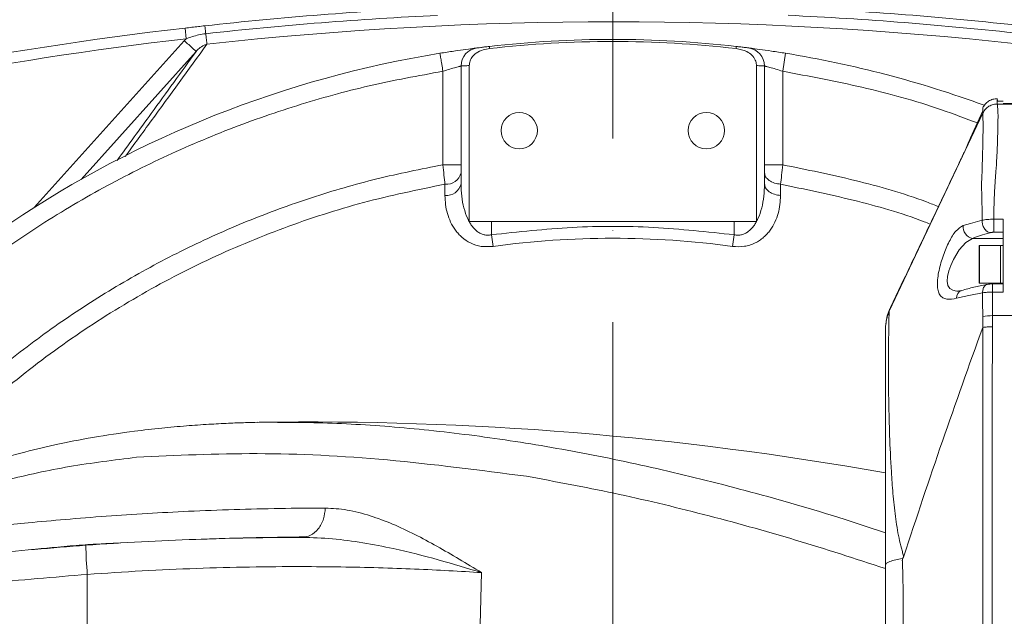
# Model space of a CAD drawing. Header units: millimetres. Extents: x 35469 to 44263, y -24881 to -16268.
# Tile 20 of 231: x 38433 to 38617, y -21942 to -21831. Entities that reach past the tile are written whole.
import ezdxf

# ---------------------------------------------------------------- set-up
doc = ezdxf.new("R2010")
doc.units = ezdxf.units.MM
doc.header["$LTSCALE"] = 0.3175
doc.linetypes.add('ACAD_ISO10W100', pattern=[18, 12, -3, 0, -3])
for name, color, linetype, lineweight in [('1轮廓实线层', 7, 'Continuous', 18), ('7标注层', 4, 'Continuous', 13), ('中心线', 4, 'ACAD_ISO10W100', 20)]:
    doc.layers.add(name, color=color, linetype=linetype, lineweight=lineweight)
doc.styles.add('标准汉字', font='gbenor.shx', dxfattribs={"bigfont": 'gbcbig.shx'})
doc.dimstyles.new('M1：18', dxfattribs={"dimscale": 18, "dimtxt": 3.5, "dimasz": 2.5, "dimexe": 2, "dimexo": 0, "dimgap": 1.5, "dimtad": 1, "dimdec": 1, "dimdsep": 46, "dimtxsty": '标准汉字', "dimcen": 5, "dimdle": 5, "dimclrd": 1, "dimclre": 1, "dimclrt": 256, "dimadec": 4, "dimazin": 2, "dimtfac": 1, "dimtdec": 1, "dimtmove": 0, "dimatfit": 3, "dimfxl": 1, "dimtolj": 1, "dimarcsym": 0})

# ---------------------------------------------------------------- blocks, each defined once
blk = doc.blocks.new('*D47')
at = {"layer": '7标注层', "color": 1, "lineweight": -2, "ltscale": 18, "transparency": 16777216}
blk.add_line((40133.94, -21590.74), (40484.69, -21492.38), dxfattribs=at)
at = {"layer": '7标注层', "color": 1, "transparency": 16777216}
blk.add_solid([(40486.71, -21499.6), (40482.66, -21485.16), (40528.02, -21480.23)], dxfattribs=at)
at = {"layer": 'Defpoints', "color": 0, "transparency": 16777216}
for p in [(40528.02, -21480.23), (38543.98, -22036.57)]:
    blk.add_point(p, dxfattribs=at)
at = {"layer": '7标注层', "transparency": 16777216, "insert": (40227.57, -21503.73), "char_height": 63, "attachment_point": 5, "rotation": 15.664, "style": '标准汉字'}
blk.add_mtext('\\A1;R2060', dxfattribs=at)

msp = doc.modelspace()

# ---------------------------------------------------------------- linework, layer by layer
at = {"layer": '1轮廓实线层', "ltscale": 18}
for p, q in [((38464.196, -21834.392), (38463.966, -21832.406)), ((38435.756, -21865.949), (38463.834, -21834.765)), ((38463.834, -21834.765), (38464.196, -21834.392)), ((38466.059, -21836.769), (38444.51, -21860.701)), ((38575.767, -21840.484), (38576.312, -21837.122)), ((38512.199, -21857.962), (38512.199, -21840.484)), ((38515.605, -21839.501), (38515.605, -21861.551)), ((38517.124, -21839.425), (38517.124, -21868.573)), ((38570.842, -21868.573), (38570.842, -21839.425)), ((38572.361, -21839.501), (38572.361, -21861.551)), ((38575.767, -21840.484), (38575.767, -21857.962)), ((38615.916, -21846.091), (38616.983, -21846.091)), ((38613.184, -21847.852), (38611.194, -21852.259)), ((38615.908, -21846.632), (38615.905, -21846.63)), ((38623.983, -21846.632), (38615.908, -21846.632)), ((38623.983, -21846.54), (38616.983, -21846.54)), ((38595.696, -21885.36), (38613.178, -21848.337)), ((38512.199, -21857.962), (38515.605, -21857.962)), ((38572.361, -21857.962), (38575.767, -21857.962)), ((38512.586, -21861.599), (38512.59, -21863.705)), ((38575.376, -21863.705), (38575.38, -21861.599)), ((38610.87, -21868.918), (38613.05, -21868.349)), ((38616.983, -21868.142), (38615.236, -21868.142)), ((38615.236, -21868.142), (38615.236, -21870.588)), ((38616.983, -21881.756), (38616.983, -21868.142)), ((38521.28, -21868.573), (38517.124, -21868.573)), ((38521.28, -21868.573), (38521.28, -21871.06)), ((38521.28, -21868.573), (38566.686, -21868.573)), ((38566.686, -21871.06), (38566.686, -21868.573)), ((38570.842, -21868.573), (38566.686, -21868.573)), ((38609.535, -21869.304), (38610.87, -21868.918)), ((38521.28, -21871.06), (38521.578, -21873.229)), ((38566.388, -21873.229), (38566.686, -21871.06)), ((38611.283, -21871.73), (38616.983, -21871.73)), ((38615.236, -21870.588), (38616.983, -21870.588)), ((38612.483, -21879.979), (38612.483, -21873.179)), ((38616.483, -21873.079), (38612.583, -21873.079)), ((38612.583, -21873.079), (38612.583, -21880.079)), ((38616.983, -21873.079), (38616.483, -21873.079)), ((38616.483, -21880.079), (38616.483, -21873.079)), ((38612.583, -21880.079), (38616.483, -21880.079)), ((38616.983, -21880.225), (38615.02, -21880.225)), ((38615.022, -21880.224), (38615.022, -21881.756)), ((38616.483, -21880.079), (38616.983, -21880.079)), ((38615.022, -21881.756), (38616.983, -21881.756)), ((38595.696, -21885.36), (38595.66, -21885.438)), ((38613.18, -21888.364), (38613.171, -21886.303)), ((38614.992, -21888.24), (38614.996, -21886.166)), ((38614.996, -21886.166), (38623.983, -21886.166)), ((38594.983, -21888.603), (38594.983, -21932.811)), ((38613.18, -21888.375), (38613.18, -21888.364)), ((38477.855, -21906.105), (38477.581, -21906.117)), ((38451.546, -21928.677), (38451.958, -21928.658)), ((38435.266, -21929.89), (38436.017, -21929.82)), ((38594.983, -21932.811), (38594.983, -22081.172)), ((38445.694, -21934.547), (38445.68, -21952.09)), ((38519.183, -21943.968), (38519.428, -21934.208))]:
    msp.add_line(p, q, dxfattribs=at)
at = {"layer": '1轮廓实线层', "lineweight": 20, "ltscale": 18}
for points in [[(38520.936, -21836.237), (38520.926, -21836.146), (38520.917, -21836.067), (38520.909, -21835.999), (38520.903, -21835.943), (38520.898, -21835.9), (38520.894, -21835.868), (38520.892, -21835.85), (38520.891, -21835.843)], [(38608.601, -21881.536), (38608.244, -21881.567), (38607.558, -21881.423), (38606.997, -21881.087), (38606.641, -21880.529), (38606.508, -21879.743), (38606.581, -21878.839), (38606.839, -21877.767), (38607.194, -21876.775), (38607.686, -21875.692), (38608.78, -21873.869), (38609.989, -21872.502), (38611.283, -21871.73)], [(38598.147, -21931.576), (38598.142, -21931.763), (38598.138, -21931.949)]]:
    msp.add_lwpolyline(points, dxfattribs=at)
at = {"layer": '1轮廓实线层', "ltscale": 18}
for centre in [(38526.483, -21851.573), (38561.483, -21851.573)]:
    msp.add_circle(centre, 3.4, dxfattribs=at)
at = {"layer": '1轮廓实线层', "lineweight": 20, "ltscale": 18}
for centre, radius, start, end in [((38544.131, -22523.773), 696, 92.718137, 96.305935), ((38544.131, -22523.773), 696, 83.694065, 87.306224), ((38544.131, -22523.773), 694.519, 92.718137, 96.305935), ((38544.131, -22523.773), 692.536, 83.694064, 96.305936), ((38544.131, -22523.773), 694.519, 83.694066, 87.306224), ((38544.131, -22523.773), 696, 96.614014, 105.339741), ((38544.131, -22523.773), 694, 96.614014, 105.339741), ((38543.983, -22036.573), 202.054, 83.43757, 96.56243), ((38543.983, -22036.573), 201.658, 83.43757, 96.56243), ((38519.01, -21839.501), 3.405, 97.22201, 180), ((38568.956, -21839.501), 3.405, 0.00013, 82.77799), ((38543.983, -22036.573), 202.054, 99.2069, 148.53785), ((38543.983, -22036.573), 202.054, 69.88515, 80.7931), ((38512.845, -21858.77), 2.841, 264.77034, 346.2612), ((38512.847, -21860.877), 2.839, 264.81972, 346.27229), ((38611.696, -21869.59), 2.18, 172.46362, 259.0917), ((38543.983, -22036.573), 164.874, 82.18973, 97.81027), ((38612.583, -21873.179), 0.1, 90, 180), ((38612.583, -21879.979), 0.1, 180, 270), ((38609.766, -21882.845), 1.481, 109.62854, 183.32732), ((38614.89, -21897.046), 10.88, 89.43958, 99.08912), ((38487.226, -22519.006), 612.973, 79.873606, 90.875987), ((38511.912, -21928.524), 66.492, 180.48203, 185.19699)]:
    msp.add_arc(centre, radius, start, end, dxfattribs=at)
at = {"layer": '1轮廓实线层', "ltscale": 18}
for points, knots in [([(38463.966, -21832.406), (38464.796, -21832.31), (38466.035, -21832.168), (38467.275, -21832.03), (38467.685, -21831.984)], [0, 0, 0, 0, 22389.6929467, 33411.763804, 33411.763804, 33411.763804, 33411.763804]), ([(38467.847, -21833.456), (38467.4, -21833.524), (38466.154, -21833.713), (38464.961, -21834.127), (38464.196, -21834.392)], [0, 0, 0, 0, 11977.1446579, 33406.2460364, 33406.2460364, 33406.2460364, 33406.2460364]), ([(38468.065, -21835.428), (38468.05, -21835.292), (38468.02, -21835.02), (38467.946, -21834.35), (38467.884, -21833.793), (38467.85, -21833.485), (38467.847, -21833.456)], [0, 0, 0, 0, 19086.0308224, 38172.0616447, 57258.0924671, 59217.8106749, 59217.8106749, 59217.8106749, 59217.8106749]), ([(38466.059, -21836.769), (38463.268, -21840.625), (38458.378, -21847.381), (38453.389, -21854.239), (38451.247, -21857.183)], [0, 0, 0, 0, 19018.6771958, 33325.0773026, 33325.0773026, 33325.0773026, 33325.0773026]), ([(38452.761, -21856.448), (38454.39, -21854.218), (38459.563, -21847.138), (38464.609, -21840.189), (38468.065, -21835.428)], [0, 0, 0, 0, 10490.2468277, 33316.3441594, 33316.3441594, 33316.3441594, 33316.3441594]), ([(38468.065, -21835.428), (38468.065, -21835.428), (38467.878, -21835.475), (38467.341, -21835.673), (38466.659, -21836.135), (38466.223, -21836.577), (38466.059, -21836.769), (38466.059, -21836.769)], [0, 0, 0, 0, 1.5964182, 16208.3267943, 48159.6743845, 70184.252971, 70185.8493892, 70185.8493892, 70185.8493892, 70185.8493892]), ([(38518.582, -21836.122), (38518.555, -21836.126), (38518.501, -21836.133), (38517.94, -21836.204), (38516.64, -21836.375), (38514.332, -21836.7), (38512.547, -21836.981), (38511.654, -21837.122)], [0, 0, 0, 0, 8835.5194008, 17621.2716255, 35093.9657068, 52582.1549872, 70089.8538013, 70089.8538013, 70089.8538013, 70089.8538013]), ([(38517.124, -21839.425), (38517.156, -21839.123), (38517.22, -21838.519), (38517.706, -21837.712), (38518.529, -21836.957), (38519.656, -21836.445), (38520.54, -21836.301), (38520.936, -21836.237)], [0, 0, 0, 0, 11645.4098548, 23260.0944031, 35450.5260563, 54522.545599, 70066.469995, 70066.469995, 70066.469995, 70066.469995]), ([(38520.891, -21835.843), (38520.592, -21835.878), (38519.994, -21835.948), (38519.226, -21836.042), (38518.794, -21836.096), (38518.608, -21836.119), (38518.591, -21836.121), (38518.582, -21836.122)], [0, 0, 0, 0, 17546.3113893, 35026.8918417, 52506.8638006, 61311.2029703, 70088.6930116, 70088.6930116, 70088.6930116, 70088.6930116]), ([(38567.03, -21836.237), (38567.037, -21836.176), (38567.064, -21835.934), (38567.07, -21835.882), (38567.075, -21835.843)], [0, 0, 0, 0, 8397.240463, 33295.4899488, 33295.4899488, 33295.4899488, 33295.4899488]), ([(38567.03, -21836.237), (38567.728, -21836.37), (38568.805, -21836.574), (38570.03, -21837.427), (38570.653, -21838.303), (38570.834, -21839.025), (38570.841, -21839.369), (38570.842, -21839.425)], [0, 0, 0, 0, 27164.1521543, 41848.6104968, 56646.3350393, 67815.2738713, 69977.3031255, 69977.3031255, 69977.3031255, 69977.3031255]), ([(38569.384, -21836.122), (38569.375, -21836.121), (38569.357, -21836.119), (38569.171, -21836.095), (38568.739, -21836.041), (38567.971, -21835.948), (38567.374, -21835.878), (38567.075, -21835.843)], [0, 0, 0, 0, 8824.1178293, 17600.6735438, 35053.4618246, 52522.2942216, 70008.779315, 70008.779315, 70008.779315, 70008.779315]), ([(38576.312, -21837.122), (38575.417, -21836.981), (38573.63, -21836.699), (38571.322, -21836.375), (38570.022, -21836.204), (38569.464, -21836.133), (38569.411, -21836.126), (38569.384, -21836.122)], [0, 0, 0, 0, 17522.5092624, 34977.8319556, 52431.4307751, 61223.1094775, 69987.8467527, 69987.8467527, 69987.8467527, 69987.8467527]), ([(38512.199, -21840.484), (38512.131, -21840.061), (38512.025, -21839.411), (38511.898, -21838.628), (38511.811, -21838.089), (38511.741, -21837.656), (38511.673, -21837.236), (38511.662, -21837.167), (38511.654, -21837.122)], [0, 0, 0, 0, 20320.2710939, 31259.0291361, 42429.9233179, 53600.8175003, 64539.5755439, 84859.8466411, 84859.8466411, 84859.8466411, 84859.8466411]), ([(38512.199, -21840.484), (38507.592, -21841.328), (38498.376, -21843.015), (38484.758, -21846.795), (38471.335, -21851.498), (38458.179, -21857.22), (38445.41, -21863.906), (38433.129, -21871.521), (38421.432, -21880.01), (38410.41, -21889.304), (38400.143, -21899.312), (38390.713, -21909.957), (38382.085, -21921.103), (38377.046, -21928.975), (38374.539, -21932.892)], [0, 0, 0, 0, 13250.1820461, 26505.9360803, 39949.3404154, 53480.150969, 67071.6391659, 80708.5971591, 94340.2384557, 107942.0250678, 121479.1072463, 134880.7998956, 148166.8177149, 161322.9947328, 161322.9947328, 161322.9947328, 161322.9947328]), ([(38512.199, -21840.484), (38512.641, -21840.344), (38513.519, -21840.067), (38514.474, -21839.799), (38515.043, -21839.646), (38515.369, -21839.561), (38515.482, -21839.532), (38515.539, -21839.518)], [0, 0, 0, 0, 20287.9120734, 40305.0138524, 50337.993475, 60165.4241109, 70046.7661568, 70046.7661568, 70046.7661568, 70046.7661568]), ([(38515.605, -21839.501), (38515.633, -21839.499), (38515.692, -21839.496), (38516.155, -21839.473), (38516.686, -21839.446), (38517.045, -21839.429), (38517.124, -21839.425)], [0, 0, 0, 0, 18098.1409001, 36628.4717845, 54125.045431, 59080.5320749, 59080.5320749, 59080.5320749, 59080.5320749]), ([(38570.842, -21839.425), (38570.921, -21839.429), (38571.28, -21839.446), (38571.811, -21839.473), (38572.274, -21839.496), (38572.332, -21839.499), (38572.361, -21839.501)], [0, 0, 0, 0, 4951.0431067, 22424.7951797, 40919.9857349, 58988.0150602, 58988.0150602, 58988.0150602, 58988.0150602]), ([(38572.427, -21839.518), (38572.484, -21839.532), (38572.597, -21839.561), (38572.924, -21839.646), (38573.493, -21839.799), (38574.449, -21840.068), (38575.325, -21840.345), (38575.767, -21840.484)], [0, 0, 0, 0, 9885.8295039, 19704.9361428, 29731.4357101, 49717.4960636, 69956.2763377, 69956.2763377, 69956.2763377, 69956.2763377]), ([(38612.295, -21850.206), (38610.021, -21849.338), (38602.933, -21846.632), (38590.73, -21843.286), (38580.717, -21841.411), (38575.767, -21840.484)], [0, 0, 0, 0, 8513.3685856, 26534.6828425, 44150.2137353, 44150.2137353, 44150.2137353, 44150.2137353]), ([(38615.9, -21845.599), (38615.621, -21845.622), (38615.052, -21845.668), (38614.264, -21846.04), (38613.595, -21846.599), (38613.315, -21847.095), (38613.177, -21847.339)], [0, 0, 0, 0, 14415.9372717, 29427.9354163, 44439.2912417, 58853.4157185, 58853.4157185, 58853.4157185, 58853.4157185]), ([(38615.905, -21846.63), (38615.902, -21846.379), (38615.897, -21845.878), (38615.897, -21845.59), (38615.9, -21845.631), (38615.9, -21845.642)], [0, 0, 0, 0, 18713.6206926, 37383.4878782, 44158.6966274, 44158.6966274, 44158.6966274, 44158.6966274]), ([(38615.9, -21845.642), (38615.901, -21845.638), (38615.904, -21845.626), (38615.912, -21845.915), (38615.916, -21846.091)], [0, 0, 0, 0, 12916.7503208, 33196.6249594, 33196.6249594, 33196.6249594, 33196.6249594]), ([(38613.179, -21848.334), (38613.178, -21848.089), (38613.176, -21847.599), (38613.176, -21847.324), (38613.177, -21847.368), (38613.178, -21847.379)], [0, 0, 0, 0, 19086.6127546, 38129.8766306, 44147.9117474, 44147.9117474, 44147.9117474, 44147.9117474]), ([(38613.179, -21848.334), (38613.353, -21848.038), (38613.655, -21847.525), (38614.37, -21846.978), (38615.02, -21846.708), (38615.527, -21846.625), (38615.775, -21846.616), (38615.867, -21846.621), (38615.897, -21846.626), (38615.902, -21846.629), (38615.905, -21846.63)], [0, 0, 0, 0, 31622.8635691, 54922.7559497, 82405.5666999, 96230.3386069, 103163.6149575, 106707.0712889, 108402.669241, 110144.4868614, 110144.4868614, 110144.4868614, 110144.4868614]), ([(38615.506, -21860.964), (38615.519, -21860.819), (38615.541, -21860.56), (38615.579, -21860.101), (38615.631, -21859.431), (38615.713, -21858.245), (38615.849, -21855.905), (38615.966, -21852.857), (38616.032, -21849.986), (38616.04, -21848.148), (38615.986, -21847.641), (38615.959, -21847.265), (38615.93, -21846.923), (38615.915, -21846.729), (38615.908, -21846.632)], [0, 0, 0, 0, 2095.5632724, 3741.190359, 6679.9440415, 11942.0375596, 21451.0644953, 42978.3317029, 64479.2699872, 86018.3437949, 106374.2550725, 124647.8118287, 142919.7694876, 161191.9129668, 161191.9129668, 161191.9129668, 161191.9129668]), ([(38613.035, -21863.376), (38613.033, -21863.366), (38613.031, -21863.349), (38613.026, -21863.318), (38613.02, -21863.272), (38613.009, -21863.191), (38612.993, -21863.048), (38612.971, -21862.794), (38612.948, -21862.347), (38612.945, -21861.556), (38613.02, -21860.14), (38613.087, -21858.186), (38613.155, -21855.989), (38613.199, -21853.968), (38613.228, -21852.271), (38613.24, -21850.9), (38613.237, -21849.984), (38613.224, -21849.723), (38613.219, -21849.608)], [0, 0, 0, 0, 315.778379, 563.6004814, 1004.3016946, 1785.8317208, 3166.381254, 5592.1487938, 9834.1540164, 17232.9967745, 30185.0133957, 53388.0754208, 79989.2778175, 106518.0881635, 132946.7850918, 159393.6628905, 188920.6497827, 212246.2677217, 212246.2677217, 212246.2677217, 212246.2677217]), ([(38613.179, -21848.334), (38613.179, -21848.335), (38613.179, -21848.336), (38613.178, -21848.336), (38613.178, -21848.337)], [0, 0, 0, 0, 16593.3024927, 33184.1561482, 33184.1561482, 33184.1561482, 33184.1561482]), ([(38613.219, -21849.608), (38613.21, -21849.366), (38613.193, -21848.882), (38613.183, -21848.519), (38613.178, -21848.337)], [0, 0, 0, 0, 16586.2441536, 33180.0491844, 33180.0491844, 33180.0491844, 33180.0491844]), ([(38611.194, -21852.259), (38610.788, -21853.16), (38610.281, -21854.287), (38609.886, -21855.22), (38609.807, -21855.406)], [0, 0, 0, 0, 26527.5765299, 33149.5406806, 33149.5406806, 33149.5406806, 33149.5406806]), ([(38609.806, -21855.406), (38609.508, -21856.037), (38607.648, -21859.977), (38604.283, -21867.069), (38599.86, -21876.374), (38597.013, -21882.334), (38595.666, -21885.154)], [0, 0, 0, 0, 3578.1828884, 22353.5660176, 41472.4691589, 58650.0864296, 58650.0864296, 58650.0864296, 58650.0864296]), ([(38404.06, -21921.101), (38406.8, -21917.914), (38412.304, -21911.511), (38421.417, -21902.632), (38431.153, -21894.314), (38441.517, -21886.68), (38452.422, -21879.779), (38463.791, -21873.673), (38475.536, -21868.397), (38487.569, -21864.004), (38499.788, -21860.429), (38508.074, -21858.782), (38512.199, -21857.962)], [0, 0, 0, 0, 13328.1589937, 26775.861784, 40317.5024008, 53926.2837257, 67574.8511469, 81224.3185907, 94836.1741751, 108383.019774, 121838.197355, 135175.3982518, 135175.3982518, 135175.3982518, 135175.3982518]), ([(38512.199, -21857.962), (38512.269, -21858.625), (38512.41, -21859.954), (38512.527, -21861.05), (38512.586, -21861.599)], [0, 0, 0, 0, 16569.9770181, 33206.1891643, 33206.1891643, 33206.1891643, 33206.1891643]), ([(38575.38, -21861.599), (38575.439, -21861.051), (38575.556, -21859.955), (38575.697, -21858.626), (38575.767, -21857.962)], [0, 0, 0, 0, 16585.7442953, 33148.4957469, 33148.4957469, 33148.4957469, 33148.4957469]), ([(38575.767, -21857.962), (38580.276, -21858.886), (38589.358, -21860.746), (38599.088, -21863.495), (38604.187, -21865.492), (38604.938, -21865.787)], [0, 0, 0, 0, 20099.5971468, 40483.2364898, 44007.1307911, 44007.1307911, 44007.1307911, 44007.1307911]), ([(38575.38, -21861.599), (38574.988, -21861.544), (38574.175, -21861.431), (38573.171, -21860.919), (38572.487, -21860.226), (38572.402, -21859.699), (38572.361, -21859.445)], [0, 0, 0, 0, 14192.7083402, 29381.9990098, 44571.2896789, 58763.9980179, 58763.9980179, 58763.9980179, 58763.9980179]), ([(38615.236, -21868.142), (38615.253, -21866.943), (38615.288, -21864.546), (38615.433, -21862.158), (38615.506, -21860.964)], [0, 0, 0, 0, 16542.895595, 33085.3497731, 33085.3497731, 33085.3497731, 33085.3497731]), ([(38512.586, -21861.599), (38507.482, -21862.649), (38497.273, -21864.75), (38482.387, -21869.59), (38467.958, -21875.622), (38454.124, -21882.926), (38440.973, -21891.401), (38428.652, -21901.029), (38417.986, -21910.782), (38411.923, -21917.728), (38409.287, -21920.748)], [0, 0, 0, 0, 14134.1969325, 28268.3938649, 42402.5907974, 56536.7877298, 70670.9846623, 84805.1815947, 98939.3785272, 109814.2316661, 109814.2316661, 109814.2316661, 109814.2316661]), ([(38521.28, -21871.06), (38521.048, -21871.096), (38520.583, -21871.168), (38519.885, -21871.072), (38519.225, -21870.829), (38518.627, -21870.452), (38518.083, -21869.961), (38517.61, -21869.393), (38517.188, -21868.743), (38516.622, -21867.648), (38516.075, -21866.012), (38515.675, -21863.83), (38515.628, -21862.319), (38515.605, -21861.551)], [0, 0, 0, 0, 7458.5517482, 14919.9045786, 22466.8826816, 30708.9791799, 38887.0870894, 47984.9930464, 56833.3803815, 66585.9655028, 92292.2296612, 118929.0294783, 146524.0518455, 146524.0518455, 146524.0518455, 146524.0518455]), ([(38572.361, -21861.551), (38572.338, -21862.32), (38572.291, -21863.831), (38571.891, -21866.014), (38571.343, -21867.648), (38570.778, -21868.741), (38570.234, -21869.581), (38569.567, -21870.308), (38568.744, -21870.827), (38568.084, -21871.071), (38567.385, -21871.169), (38566.919, -21871.096), (38566.686, -21871.06)], [0, 0, 0, 0, 25520.7755528, 50183.2775899, 73904.8006494, 82902.9068031, 91070.2526274, 107000.0705528, 114624.1563496, 121605.6566832, 128522.1222507, 135435.7474183, 135435.7474183, 135435.7474183, 135435.7474183]), ([(38572.361, -21861.551), (38572.402, -21861.805), (38572.487, -21862.331), (38573.17, -21863.024), (38574.172, -21863.535), (38574.984, -21863.649), (38575.376, -21863.705)], [0, 0, 0, 0, 14188.8187443, 29372.0206705, 44555.222597, 58744.041342, 58744.041342, 58744.041342, 58744.041342]), ([(38603.339, -21869.052), (38602.965, -21868.905), (38598.287, -21867.061), (38588.967, -21864.419), (38579.909, -21862.539), (38575.38, -21861.599)], [0, 0, 0, 0, 1829.5564218, 22917.9960705, 44006.4357192, 44006.4357192, 44006.4357192, 44006.4357192]), ([(38512.59, -21863.705), (38512.612, -21864.274), (38512.656, -21865.409), (38513.009, -21867.074), (38513.598, -21868.682), (38514.338, -21869.954), (38515.097, -21870.887), (38515.977, -21871.749), (38517.313, -21872.651), (38519.336, -21873.346), (38520.831, -21873.268), (38521.578, -21873.229)], [0, 0, 0, 0, 15096.535552, 30089.5538855, 45164.4218917, 60340.1116471, 68118.2464438, 75542.479887, 90681.2788653, 105837.6025533, 120925.6443299, 120925.6443299, 120925.6443299, 120925.6443299]), ([(38566.388, -21873.229), (38567.137, -21873.27), (38568.261, -21873.333), (38569.648, -21872.984), (38570.596, -21872.606), (38571.454, -21872.112), (38572.204, -21871.537), (38572.87, -21870.885), (38573.628, -21869.954), (38574.363, -21868.684), (38575.173, -21866.542), (38575.295, -21864.838), (38575.376, -21863.705)], [0, 0, 0, 0, 16924.3277215, 25422.461684, 33947.5708314, 42220.0935851, 50912.3740161, 59199.3430056, 67887.1686458, 84815.4828661, 101712.6914589, 135347.4992709, 135347.4992709, 135347.4992709, 135347.4992709]), ([(38613.05, -21868.349), (38613.046, -21867.519), (38613.039, -21865.86), (38613.036, -21864.204), (38613.035, -21863.376)], [0, 0, 0, 0, 16544.2745522, 33080.8810849, 33080.8810849, 33080.8810849, 33080.8810849]), ([(38613.05, -21868.349), (38613.199, -21868.316), (38613.496, -21868.25), (38614.038, -21868.183), (38614.623, -21868.143), (38615.031, -21868.142), (38615.236, -21868.142)], [0, 0, 0, 0, 14684.0790885, 29314.7245145, 43933.5100713, 58627.2485243, 58627.2485243, 58627.2485243, 58627.2485243]), ([(38614.507, -21870.664), (38614.322, -21870.595), (38614.036, -21870.489), (38613.693, -21870.162), (38613.458, -21869.851), (38613.27, -21869.49), (38613.091, -21868.987), (38613.066, -21868.6), (38613.05, -21868.349)], [0, 0, 0, 0, 20128.2140965, 30986.161578, 42081.5389627, 53176.9259896, 64034.901178, 84163.2092391, 84163.2092391, 84163.2092391, 84163.2092391]), ([(38521.28, -21871.06), (38526.308, -21870.51), (38536.373, -21869.407), (38551.592, -21869.407), (38561.657, -21870.51), (38566.686, -21871.06)], [0, 0, 0, 0, 14652.9739565, 29330.7968558, 43984.2596629, 43984.2596629, 43984.2596629, 43984.2596629]), ([(38608.287, -21882.931), (38607.649, -21883.048), (38606.694, -21883.224), (38605.711, -21882.867), (38605.128, -21882.336), (38604.789, -21881.51), (38604.668, -21880.424), (38604.744, -21879.142), (38604.982, -21877.743), (38605.346, -21876.3), (38605.954, -21874.406), (38606.894, -21872.213), (38608.146, -21870.152), (38609.066, -21869.59), (38609.535, -21869.304)], [0, 0, 0, 0, 20625.183196, 30900.2069405, 41462.2401043, 51739.0391524, 61843.6177153, 71803.6025765, 81646.1586657, 91402.6152152, 101154.917688, 120530.7724055, 140151.493453, 160543.5840006, 160543.5840006, 160543.5840006, 160543.5840006]), ([(38611.283, -21871.73), (38611.747, -21871.54), (38612.675, -21871.158), (38613.897, -21870.829), (38614.507, -21870.664)], [0, 0, 0, 0, 16524.7951264, 33049.5842117, 33049.5842117, 33049.5842117, 33049.5842117]), ([(38614.507, -21870.664), (38614.557, -21870.653), (38614.656, -21870.63), (38614.837, -21870.606), (38615.032, -21870.59), (38615.168, -21870.588), (38615.236, -21870.588)], [0, 0, 0, 0, 14616.5401761, 29317.5709319, 43917.7322225, 58603.3514436, 58603.3514436, 58603.3514436, 58603.3514436]), ([(38613.985, -21880.322), (38613.138, -21880.494), (38611.44, -21880.838), (38609.993, -21881.246), (38609.267, -21881.45)], [0, 0, 0, 0, 16455.9948192, 32997.3113439, 32997.3113439, 32997.3113439, 32997.3113439]), ([(38613.144, -21881.903), (38613.161, -21881.663), (38613.186, -21881.295), (38613.342, -21880.891), (38613.503, -21880.626), (38613.706, -21880.445), (38613.868, -21880.331), (38613.969, -21880.335), (38613.986, -21880.336)], [0, 0, 0, 0, 25545.1389507, 39299.3167243, 53346.2381943, 67393.1594907, 81147.3367649, 84002.591742, 84002.591742, 84002.591742, 84002.591742]), ([(38615.029, -21880.228), (38614.844, -21880.233), (38614.47, -21880.242), (38614.147, -21880.295), (38613.985, -21880.322)], [0, 0, 0, 0, 16344.6292969, 32998.8793276, 32998.8793276, 32998.8793276, 32998.8793276]), ([(38613.144, -21881.903), (38612.274, -21882.06), (38610.523, -21882.376), (38609.035, -21882.745), (38608.287, -21882.931)], [0, 0, 0, 0, 16401.8288876, 32989.2443709, 32989.2443709, 32989.2443709, 32989.2443709]), ([(38609.267, -21881.45), (38609.111, -21881.494), (38608.807, -21881.58), (38608.527, -21881.577), (38608.391, -21881.576)], [0, 0, 0, 0, 16967.1543422, 32996.2417545, 32996.2417545, 32996.2417545, 32996.2417545]), ([(38615.022, -21881.756), (38614.681, -21881.761), (38613.999, -21881.772), (38613.429, -21881.859), (38613.144, -21881.903)], [0, 0, 0, 0, 16495.6622705, 32990.2440793, 32990.2440793, 32990.2440793, 32990.2440793]), ([(38613.171, -21886.303), (38613.167, -21885.568), (38613.159, -21884.1), (38613.149, -21882.635), (38613.144, -21881.903)], [0, 0, 0, 0, 16487.5076726, 32975.9208082, 32975.9208082, 32975.9208082, 32975.9208082]), ([(38614.996, -21886.166), (38614.999, -21885.431), (38615.005, -21883.96), (38615.016, -21882.491), (38615.022, -21881.756)], [0, 0, 0, 0, 16487.5252451, 32975.1686849, 32975.1686849, 32975.1686849, 32975.1686849]), ([(38595.69, -21885.165), (38595.712, -21885.067), (38595.769, -21884.804), (38595.724, -21885.146), (38595.696, -21885.36)], [0, 0, 0, 0, 12273.783835, 32986.752385, 32986.752385, 32986.752385, 32986.752385]), ([(38594.983, -21888.603), (38595.015, -21888.028), (38595.077, -21886.938), (38595.473, -21885.919), (38595.66, -21885.438)], [0, 0, 0, 0, 17419.086695, 32974.708452, 32974.708452, 32974.708452, 32974.708452]), ([(38595.71, -21885.08), (38595.478, -21885.69), (38595.163, -21886.515), (38595.104, -21887.42), (38595.089, -21887.657)], [0, 0, 0, 0, 24325.475295, 32976.4346772, 32976.4346772, 32976.4346772, 32976.4346772]), ([(38595.66, -21885.438), (38595.64, -21886.368), (38595.602, -21888.217), (38595.552, -21892.154), (38595.536, -21896.847), (38595.583, -21902.335), (38595.738, -21908.49), (38596.005, -21914.283), (38596.364, -21919.422), (38596.79, -21923.592), (38597.342, -21927.038), (38597.871, -21929.3), (38598.153, -21930.327), (38598.287, -21930.789), (38598.348, -21930.993), (38598.376, -21931.084), (38598.388, -21931.124), (38598.394, -21931.143), (38598.396, -21931.151), (38598.397, -21931.155)], [0, 0, 0, 0, 27098.6622373, 53901.313562, 80834.9938533, 108009.6452886, 135337.3923937, 162609.2676074, 178142.2031328, 194150.2908358, 208823.0261019, 215526.3660891, 218547.8058811, 219893.0069469, 220488.0444532, 220750.4714196, 220866.0570096, 220916.9374342, 220956.6356247, 220956.6356247, 220956.6356247, 220956.6356247]), ([(38613.172, -21888.386), (38610.631, -21895.456), (38605.528, -21909.649), (38600.781, -21923.968), (38598.397, -21931.155)], [0, 0, 0, 0, 16344.0846768, 32815.4932748, 32815.4932748, 32815.4932748, 32815.4932748]), ([(38613.172, -21888.386), (38613.173, -21888.383), (38613.175, -21888.379), (38613.178, -21888.376), (38613.179, -21888.375), (38613.18, -21888.375), (38613.18, -21888.375)], [0, 0, 0, 0, 36179.4526639, 48446.3583719, 53600.2924916, 58425.2034734, 58425.2034734, 58425.2034734, 58425.2034734]), ([(38613.206, -21956.852), (38613.21, -21951.11), (38613.217, -21939.624), (38613.212, -21921.787), (38613.198, -21904.695), (38613.18, -21893.371), (38613.172, -21888.386)], [0, 0, 0, 0, 14478.8384203, 28963.1568203, 45201.5264496, 57972.5477546, 57972.5477546, 57972.5477546, 57972.5477546]), ([(38614.992, -21888.24), (38614.665, -21888.246), (38614.011, -21888.257), (38613.457, -21888.335), (38613.18, -21888.375)], [0, 0, 0, 0, 16474.2124368, 32952.9109807, 32952.9109807, 32952.9109807, 32952.9109807]), ([(38614.93, -21956.778), (38614.923, -21951.033), (38614.908, -21939.54), (38614.916, -21922.375), (38614.941, -21905.259), (38614.975, -21893.915), (38614.992, -21888.24)], [0, 0, 0, 0, 14477.1009736, 28959.6461029, 43455.7993637, 57966.8580097, 57966.8580097, 57966.8580097, 57966.8580097]), ([(38477.582, -21906.111), (38476.81, -21906.126), (38474.934, -21906.164), (38471.89, -21906.285), (38468.202, -21906.48), (38464.027, -21906.775), (38459.39, -21907.194), (38453.524, -21907.86), (38446.846, -21908.857), (38439.754, -21910.242), (38434.047, -21911.618), (38429.521, -21912.882), (38426.01, -21913.966), (38422.729, -21915.075), (38419.565, -21916.237), (38416.317, -21917.527), (38412.566, -21919.147), (38408.226, -21921.212), (38403.332, -21923.841), (38398.938, -21926.448), (38396.303, -21928.306), (38395.305, -21929.01)], [0, 0, 0, 0, 5228.9180574, 12706.9362703, 21713.2982522, 32228.7878173, 44245.3380346, 57754.2782062, 79286.5983825, 99511.5097278, 118452.532119, 129845.4388535, 140728.2738086, 151103.2903553, 160975.2772458, 171372.1885027, 183116.4785833, 198701.0115342, 216193.4023788, 235614.4818809, 247448.950778, 247448.950778, 247448.950778, 247448.950778]), ([(38594.983, -21926.748), (38591.951, -21925.748), (38583.072, -21922.819), (38568.77, -21918.766), (38552.244, -21914.652), (38536.304, -21911.372), (38520.824, -21908.849), (38505.842, -21907.119), (38491.422, -21906.121), (38482.363, -21906.11), (38477.855, -21906.105)], [0, 0, 0, 0, 7664.5632941, 22448.5506115, 36982.6514992, 51275.539999, 65668.3434607, 80216.8249738, 94616.1990884, 108879.0160272, 108879.0160272, 108879.0160272, 108879.0160272]), ([(38454.898, -21912.651), (38462.295, -21912.297), (38477.07, -21911.589), (38501.5, -21912.772), (38519.078, -21915.058), (38527.866, -21916.201)], [0, 0, 0, 0, 14586.2374548, 29134.6958381, 43681.808222, 43681.808222, 43681.808222, 43681.808222]), ([(38399.651, -21929.37), (38402.777, -21927.665), (38409.017, -21924.261), (38419.371, -21920.15), (38430.434, -21916.803), (38442.206, -21914.219), (38450.668, -21913.174), (38454.898, -21912.651)], [0, 0, 0, 0, 13910.7077439, 27764.1757794, 41577.8360104, 55369.2823673, 69156.2050564, 69156.2050564, 69156.2050564, 69156.2050564]), ([(38527.866, -21916.201), (38533.273, -21917.198), (38544.082, -21919.192), (38560.908, -21923.223), (38577.845, -21927.872), (38589.352, -21931.617), (38594.983, -21933.45)], [0, 0, 0, 0, 14675.3297256, 29337.5884974, 44006.0028497, 58064.9794349, 58064.9794349, 58064.9794349, 58064.9794349]), ([(38490.209, -21922.131), (38487.357, -21922.15), (38481.562, -21922.188), (38473.037, -21922.404), (38464.773, -21922.722), (38456.805, -21923.143), (38449.095, -21923.652), (38441.667, -21924.239), (38435.051, -21924.846), (38429.188, -21925.446), (38423.78, -21926.048), (38418.774, -21926.653), (38414.051, -21927.265), (38409.499, -21927.89), (38404.603, -21928.599), (38401.355, -21929.105), (38399.651, -21929.37)], [0, 0, 0, 0, 14428.2712508, 29317.5990976, 44669.1665663, 58972.793509, 73660.3625116, 88957.4809138, 103160.2160476, 114463.8038616, 126310.6061739, 138700.7901852, 148493.3735721, 159465.5735254, 171698.7436143, 185193.0492596, 185193.0492596, 185193.0492596, 185193.0492596]), ([(38485.862, -21927.609), (38486.399, -21927.532), (38487.514, -21927.373), (38488.96, -21926.111), (38489.975, -21924.272), (38490.133, -21922.826), (38490.209, -21922.131)], [0, 0, 0, 0, 14008.6013602, 29114.6685915, 44220.7358215, 58229.3371792, 58229.3371792, 58229.3371792, 58229.3371792]), ([(38519.428, -21934.208), (38518.03, -21933.36), (38515.243, -21931.671), (38511.095, -21929.257), (38506.952, -21927.033), (38502.797, -21925.078), (38498.575, -21923.494), (38494.373, -21922.366), (38491.567, -21922.208), (38490.209, -21922.131)], [0, 0, 0, 0, 13611.1509948, 27114.6902652, 40594.0601924, 54070.9131041, 67504.9225445, 81343.1195231, 94317.9584311, 94317.9584311, 94317.9584311, 94317.9584311]), ([(38388.286, -21935.929), (38394.586, -21934.924), (38407.175, -21932.916), (38426.259, -21930.628), (38439.032, -21929.599), (38445.423, -21929.084)], [0, 0, 0, 0, 14548.0498388, 29074.506536, 43623.9084876, 43623.9084876, 43623.9084876, 43623.9084876]), ([(38436.017, -21929.82), (38437.416, -21929.688), (38440.462, -21929.401), (38444.703, -21929.025), (38448.567, -21928.814), (38450.641, -21928.719), (38451.546, -21928.677)], [0, 0, 0, 0, 14040.6738422, 30561.0482974, 46175.4257853, 58261.5338669, 58261.5338669, 58261.5338669, 58261.5338669]), ([(38445.423, -21929.084), (38448.887, -21928.856), (38455.79, -21928.403), (38466.032, -21927.961), (38476.12, -21927.676), (38482.607, -21927.631), (38485.862, -21927.609)], [0, 0, 0, 0, 14591.8718169, 29078.2134484, 43586.2236129, 58203.8797151, 58203.8797151, 58203.8797151, 58203.8797151]), ([(38466.99, -21927.96), (38469.954, -21927.862), (38476.337, -21927.651), (38483.046, -21927.563), (38486.64, -21927.516)], [0, 0, 0, 0, 15245.3890304, 32830.5433805, 32830.5433805, 32830.5433805, 32830.5433805]), ([(38519.428, -21934.208), (38516.759, -21933.392), (38511.457, -21931.772), (38503.959, -21929.878), (38497.3, -21928.592), (38491.6, -21927.786), (38487.759, -21927.667), (38485.862, -21927.609)], [0, 0, 0, 0, 17795.0664955, 35356.9598752, 46843.4607951, 58028.3124031, 68935.7663554, 68935.7663554, 68935.7663554, 68935.7663554]), ([(38598.147, -21931.576), (38597.71, -21931.649), (38596.778, -21931.804), (38595.872, -21932.08), (38595.151, -21932.418), (38595.049, -21932.657), (38594.983, -21932.811)], [0, 0, 0, 0, 13594.8790795, 28986.1906403, 39363.3766032, 58000.9255672, 58000.9255672, 58000.9255672, 58000.9255672]), ([(38598.138, -21931.949), (38598.139, -21931.969), (38598.14, -21932.005), (38598.143, -21932.069), (38598.147, -21932.164), (38598.153, -21932.332), (38598.165, -21932.633), (38598.184, -21933.17), (38598.215, -21934.128), (38598.261, -21935.839), (38598.303, -21938.902), (38598.34, -21944.403), (38598.255, -21950.921), (38598.006, -21957.76), (38597.599, -21963.366), (38597.244, -21967.794), (38597.059, -21970.6), (38596.983, -21971.818), (38596.95, -21972.349), (38596.934, -21972.604), (38596.927, -21972.716), (38596.924, -21972.765)], [0, 0, 0, 0, 369.5874002, 659.936604, 1178.3150969, 2103.674362, 3755.1467482, 6701.4103707, 11954.6864873, 21315.3786553, 37961.7266171, 67677.180972, 120999.5135585, 155197.5630645, 190142.7518274, 221294.7887889, 234794.9992821, 240677.9798341, 243257.0581817, 244390.0706741, 245279.9725394, 245279.9725394, 245279.9725394, 245279.9725394]), ([(38598.147, -21931.576), (38598.16, -21931.572), (38598.188, -21931.563), (38598.247, -21931.505), (38598.302, -21931.406), (38598.348, -21931.296), (38598.376, -21931.22), (38598.389, -21931.18), (38598.396, -21931.162), (38598.397, -21931.157), (38598.397, -21931.155)], [0, 0, 0, 0, 10163.4827849, 22003.5712793, 54207.0314958, 81382.7736953, 96843.0116048, 105026.9725064, 107383.2003055, 108586.4881048, 108586.4881048, 108586.4881048, 108586.4881048]), ([(38445.694, -21934.547), (38439.456, -21935.057), (38426.981, -21936.075), (38408.332, -21938.341), (38396.025, -21940.331), (38389.863, -21941.327)], [0, 0, 0, 0, 14526.5396207, 29052.3880579, 43614.9887288, 43614.9887288, 43614.9887288, 43614.9887288]), ([(38519.428, -21934.208), (38517.428, -21934.084), (38513.469, -21933.838), (38506.999, -21933.53), (38500.244, -21933.29), (38493.163, -21933.131), (38485.137, -21933.062), (38476.128, -21933.128), (38466.142, -21933.391), (38455.971, -21933.84), (38449.117, -21934.312), (38445.694, -21934.547)], [0, 0, 0, 0, 12241.3479801, 24236.5636086, 36127.5205833, 47961.1316948, 59807.4094421, 74813.6300212, 89718.4681059, 104648.980554, 119541.1350096, 119541.1350096, 119541.1350096, 119541.1350096])]:
    msp.add_open_spline(points, degree=3, knots=knots, dxfattribs=at)
for points in [[(38467.847, -21833.456), (38467.825, -21833.252), (38467.78, -21832.844), (38467.727, -21832.37), (38467.691, -21832.046), (38467.687, -21832.005), (38467.685, -21831.984)], [(38466.059, -21836.769), (38466.011, -21836.726), (38465.915, -21836.64), (38465.394, -21836.171), (38464.676, -21835.524), (38464.114, -21835.018), (38463.834, -21834.765)]]:
    msp.add_open_spline(points, degree=3, dxfattribs=at)
at = {"layer": '7标注层', "ltscale": 18}
msp.add_arc((38543.983, -22036.573), 567.193, 193, 167, dxfattribs=at)
at = {"layer": '中心线', "ltscale": 18}
msp.add_line((38543.983, -22264.907), (38543.983, -21808.992), dxfattribs=at)

# ---------------------------------------------------------------- dimensions: what is measured, and where the dimension line sits
at = {"layer": '7标注层', "ltscale": 18}
dim = msp.add_radius_dim(center=(38543.983, -22036.573), mpoint=(40528.018, -21480.233), text='R2060', dimstyle='M1：18', override={"dimsah": 1, "dimtzin": 8}, dxfattribs=at)
dim.commit()
dim.dimension.update_dxf_attribs({"geometry": '*D47', "text_midpoint": (40243.362, -21560.053), "dimtype": 164})

doc.saveas('drawing.dxf')
